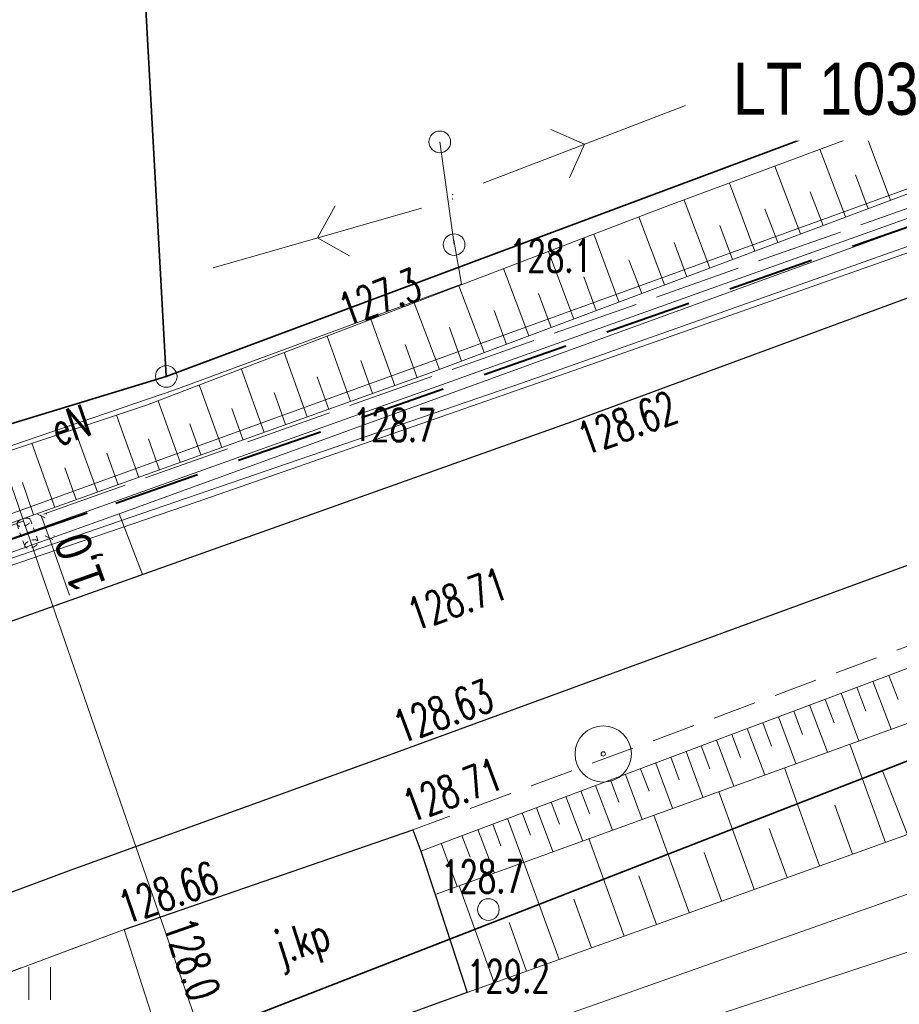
# Model space of a CAD drawing. Header units: metres. Extents: x 0 to 6497944, y 0 to 5963356.
# Tile 147 of 197: x 6497339 to 6497359, y 5963062 to 5963085. Entities that reach past the tile are written whole.
import ezdxf
from ezdxf import colors
from ezdxf.entities.mleader import LeaderData, LeaderLine
from ezdxf.math import Vec2, Vec3

# ---------------------------------------------------------------- set-up
doc = ezdxf.new("R2010")
doc.units = ezdxf.units.M
doc.header["$MEASUREMENT"] = 0
for name, pattern in [('DASHED', [19.05, 12.7, -6.35]), ('HIDDEN', [0.375, 0.25, -0.125]), ('L_0_04', [1.5, 1, -0.5]), ('mz2.0_0.5', [2.5, 2, -0.5])]:
    doc.linetypes.add(name, pattern=pattern)
doc.layers.get('0').update_dxf_attribs({"color": 8, "linetype": 'CONTINUOUS', "lineweight": 13})
doc.layers.get('DEFPOINTS').update_dxf_attribs({"linetype": 'CONTINUOUS', "lineweight": 0, "true_color": 0xffffff})
for name, color, linetype, lineweight in [('000_INNE__NIEZYDENTYFIKOWANE_', 8, 'CONTINUOUS', 13), ('217_GRANICA_KONTURU_KLASYFIKCYJNEGO', 8, 'CONTINUOUS', 13), ('218_GRANICA_UzYTKU', 8, 'CONTINUOUS', 13), ('219_LINIA_GRANICY', 3, 'CONTINUOUS', 35), ('CHODNIK__POWIERZCHNIA_', 8, 'L_0_04', 13), ('E_proj_opisy_ośw.', 7, 'CONTINUOUS', 13), ('E_proj_osłona r. dz._obw. 200', 204, 'L_0_04', 20), ('E_proj_ośw_linia_obw. 100', 1, 'L_0_04', 40), ('JEZDNIA__POWIERZCHNIA_', 8, 'CONTINUOUS', 25), ('JEZDNIA__POWIERZCHNIA__ATR17', 8, 'CONTINUOUS', 13), ('KIERUNEK_LINI_NAPOWIETRZNEJ', 1, 'CONTINUOUS', 13), ('OGRODZENIE_TRWAlE__LINIA_', 8, 'CONTINUOUS', 13), ('PRZEWoD_ELEKTROENERGETYCZNY__LINIA_', 1, 'CONTINUOUS', 13), ('PRZEWoD_ELEKTROENERGETYCZNY__LINIA__ATR1', 1, 'CONTINUOUS', 13), ('PRZEWoD_GAZOWY__LINIA_', 54, 'CONTINUOUS', 13), ('przewód telekomunikacyjny - projektowany lub w budowie (linia) - ob. projektowany', 30, 'mz2.0_0.5', 13), ('PUNKT_O_OKREsLONEJ_WYSOKOsCI__SIEc_ELEKTROENERGETYCZNA__ATR2', 1, 'CONTINUOUS', 13), ('PUNKT_WYSOKOsCIOWY_NATURALNY_ATR2', 8, 'CONTINUOUS', 13), ('PUNKT_WYSOKOsCIOWY_SZTUCZNY_ATR2', 8, 'CONTINUOUS', 13), ('RURA_OCHRONNA___PRZEWoD_ELEKTROENERGETYCZNY__LINIA_', 1, 'CONTINUOUS', 13), ('SKARPA_NIEUMOCNIONA__POWIERZCHNIA_', 8, 'CONTINUOUS', 13), ('slup__punkt_', 8, 'CONTINUOUS', 13), ('SlUP_laCZONY__LINIA_', 1, 'CONTINUOUS', 13), ('slup_laczony__linia____symbol', 1, 'CONTINUOUS', 13), ('TRAWNIK__POWIERZCHNIA_', 8, 'CONTINUOUS', 13), ('trawnik__powierzchnia____symbol', 8, 'CONTINUOUS', 13)]:
    doc.layers.add(name, color=color, linetype=linetype, lineweight=lineweight)
doc.layers.add('E_pomocnicza', color=3, linetype='CONTINUOUS', lineweight=13, plot=False)
doc.styles.add('Annotative', font='simplex.shx')
doc.styles.add('Narrow', font='ARIALN.TTF', dxfattribs={"height": 2})
doc.styles.get("Standard").update_dxf_attribs({"font": 'simplex.shx'})
doc.dimstyles.new('wymiary', dxfattribs={"dimtxt": 0.65, "dimasz": 0.25, "dimexe": 0.25, "dimexo": 1, "dimgap": 0.1, "dimtad": 1, "dimzin": 1, "dimtxsty": 'Annotative', "dimblk": 'OBLIQUE', "dimcen": 0.0025, "dimdle": 0.05, "dimadec": 0, "dimazin": 0, "dimtfac": 1, "dimtmove": 0, "dimatfit": 3, "dimldrblk": 'NONE', "dimfxl": 1, "dimarcsym": 0})

# ---------------------------------------------------------------- blocks, each defined once
blk = doc.blocks.new('PNN')
at = {"color": 0, "linetype": 'Continuous', "lineweight": 18, "flags": 128}
for points in [[(5.3, -1.2), (6.5, 0), (5.3, 1.2)], [(1.5, 0), (11.5, 0)]]:
    blk.add_lwpolyline(points, dxfattribs=at)
blk = doc.blocks.new('GRT')
at = {"color": 0, "linetype": 'Continuous', "lineweight": 18}
blk.add_circle((0, 0), 0.5, dxfattribs=at)
blk = doc.blocks.new('OSP')
at = {"color": 0, "linetype": 'Continuous', "lineweight": 18}
for radius in [1.3, 0.1]:
    blk.add_circle((0, 0), radius, dxfattribs=at)
blk = doc.blocks.new('_Oblique')
at = {"color": 0, "linetype": 'ByBlock', "lineweight": -2}
blk.add_line((-0.5, -0.5), (0.5, 0.5), dxfattribs=at)
blk = doc.blocks.new('*D73')
at = {"layer": 'DEFPOINTS', "color": 0, "transparency": 16777216}
for p in [(0, 0), (-0.929, -0.273), (-0.708, -1.024)]:
    blk.add_point(p, dxfattribs=at)
at = {"layer": 'E_pomocnicza', "color": 0, "lineweight": -2, "transparency": 16777216}
for p, q in [((0.269, -0.737), (-0.708, -1.024)), ((-0.708, -1.024), (-3.174, -1.749)), ((-0.647, -1.233), (-0.638, -1.264)), ((0.282, -0.959), (0.291, -0.991))]:
    blk.add_line(p, q, dxfattribs=at)
at = {"layer": 'E_pomocnicza', "color": 0, "lineweight": -2, "transparency": 16777216, "xscale": 0.25, "yscale": 0.25, "zscale": 0.25}
for p, rotation in [((0.221, -0.751), 16.38058006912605), ((-0.708, -1.024), 196.380580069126)]:
    blk.add_blockref('_Oblique', p, dxfattribs=dict(at, rotation=rotation))
at = {"layer": 'E_pomocnicza', "color": 0, "linetype": 'Continuous', "lineweight": 0, "transparency": 16777216, "insert": (-1.779, -2.383), "char_height": 2, "attachment_point": 5, "rotation": 16.3806, "style": 'Narrow'}
blk.add_mtext('{\\H0.75x;1,0}', dxfattribs=at)
blk = doc.blocks.new('_None')
blk = doc.blocks.new('*U72')
at = {"linetype": 'HIDDEN', "ltscale": 0.2}
for p, q in [((-0.085, 0.288), (-1.014, 0.015)), ((0.085, -0.288), (-0.845, -0.561))]:
    blk.add_line(p, q, dxfattribs=at)
at = {"linetype": 'DASHED', "ltscale": 0.02}
for centre in [(-0.929, -0.273), (0, 0)]:
    blk.add_ellipse(centre, major_axis=(-0.085, 0.288), ratio=0.5, dxfattribs=at)
at = {"layer": 'E_pomocnicza', "color": 4, "lineweight": 0}
dim = blk.add_aligned_dim(p1=(0, 0), p2=(-0.929, -0.273), distance=0.783, text='{\\H0.75x;<>}', dimstyle='wymiary', override={"dimtxt": 1.3, "dimtad": 2, "dimdec": 1, "dimlfac": 1, "dimrnd": 0, "dimtxsty": 'Narrow'}, dxfattribs=at)
dim.commit()
dim.dimension.update_dxf_attribs({"geometry": '*D73', "text_midpoint": (-1.779, -2.383)})

msp = doc.modelspace()

# ---------------------------------------------------------------- linework, layer by layer
at = {"layer": '000_INNE__NIEZYDENTYFIKOWANE_', "flags": 128}
for points in [[(6497359.1, 5963080.48), (6497358.51, 5963082.04)], [(6497358.06, 5963080.09), (6497357.47, 5963081.65)], [(6497357.02, 5963079.7), (6497356.43, 5963081.26)], [(6497358.58, 5963080.28), (6497358.29, 5963081.06)], [(6497355.97, 5963079.3), (6497355.38, 5963080.87)], [(6497357.54, 5963079.89), (6497357.24, 5963080.67)], [(6497354.93, 5963078.91), (6497354.34, 5963080.48)], [(6497356.5, 5963079.5), (6497356.2, 5963080.28)], [(6497353.88, 5963078.52), (6497353.29, 5963080.09)], [(6497355.45, 5963079.11), (6497355.16, 5963079.89)], [(6497352.83, 5963078.13), (6497352.25, 5963079.69)], [(6497354.4, 5963078.71), (6497354.11, 5963079.5)], [(6497351.79, 5963077.73), (6497351.21, 5963079.29)], [(6497353.36, 5963078.32), (6497353.06, 5963079.1)], [(6497350.75, 5963077.35), (6497350.17, 5963078.9)], [(6497352.31, 5963077.93), (6497352.02, 5963078.71)], [(6497349.72, 5963076.96), (6497349.14, 5963078.5)], [(6497351.27, 5963077.54), (6497350.98, 5963078.32)], [(6497348.69, 5963076.57), (6497348.11, 5963078.11)], [(6497347.66, 5963076.2), (6497347.11, 5963077.73)], [(6497350.24, 5963077.15), (6497349.95, 5963077.93)], [(6497349.2, 5963076.76), (6497348.92, 5963077.54)], [(6497346.64, 5963075.83), (6497346.1, 5963077.34)], [(6497348.18, 5963076.38), (6497347.9, 5963077.15)], [(6497345.64, 5963075.48), (6497345.11, 5963076.96)], [(6497344.65, 5963075.12), (6497344.12, 5963076.59)], [(6497347.15, 5963076.02), (6497346.88, 5963076.78)], [(6497346.14, 5963075.65), (6497345.87, 5963076.4)], [(6497343.67, 5963074.77), (6497343.15, 5963076.22)], [(6497345.14, 5963075.3), (6497344.88, 5963076.04)], [(6497342.71, 5963074.43), (6497342.2, 5963075.85)], [(6497344.16, 5963074.94), (6497343.9, 5963075.67)], [(6497341.76, 5963074.08), (6497341.24, 5963075.52)], [(6497343.19, 5963074.6), (6497342.93, 5963075.32)], [(6497340.8, 5963073.74), (6497340.27, 5963075.2)], [(6497339.82, 5963073.39), (6497339.29, 5963074.87)], [(6497342.23, 5963074.25), (6497341.98, 5963074.97)], [(6497341.28, 5963073.91), (6497341.02, 5963074.64)], [(6497340.31, 5963073.57), (6497340.05, 5963074.3)], [(6497339.33, 5963073.22), (6497339.07, 5963073.96)], [(6497358.69, 5963069.38), (6497359.11, 5963068.27)], [(6497359.06, 5963069.51), (6497359.27, 5963068.96)], [(6497357.96, 5963069.1), (6497358.37, 5963068)], [(6497358.32, 5963069.24), (6497358.53, 5963068.69)], [(6497357.59, 5963068.96), (6497357.8, 5963068.42)], [(6497356.87, 5963068.69), (6497357.07, 5963068.15)], [(6497357.23, 5963068.83), (6497357.64, 5963067.74)], [(6497356.15, 5963068.42), (6497356.35, 5963067.88)], [(6497356.51, 5963068.56), (6497356.91, 5963067.48)], [(6497355.79, 5963068.29), (6497356.2, 5963067.22)], [(6497355.08, 5963068.02), (6497355.48, 5963066.96)], [(6497355.44, 5963068.15), (6497355.64, 5963067.62)], [(6497354.38, 5963067.76), (6497354.77, 5963066.7)], [(6497354.73, 5963067.89), (6497354.93, 5963067.36)], [(6497358.98, 5963065.66), (6497358.16, 5963067.93)], [(6497353.68, 5963067.49), (6497354.07, 5963066.45)], [(6497354.03, 5963067.63), (6497354.22, 5963067.1)], [(6497353.33, 5963067.36), (6497353.53, 5963066.84)], [(6497357.46, 5963065.12), (6497356.65, 5963067.38)], [(6497352.64, 5963067.1), (6497352.83, 5963066.59)], [(6497352.98, 5963067.23), (6497353.37, 5963066.19)], [(6497351.95, 5963066.85), (6497352.15, 5963066.33)], [(6497352.29, 5963066.97), (6497352.68, 5963065.94)], [(6497355.95, 5963064.58), (6497355.14, 5963066.83)], [(6497351.27, 5963066.59), (6497351.46, 5963066.08)], [(6497351.61, 5963066.72), (6497352, 5963065.69)], [(6497350.93, 5963066.46), (6497351.31, 5963065.45)], [(6497358.22, 5963065.39), (6497357.81, 5963066.52)], [(6497350.26, 5963066.21), (6497350.64, 5963065.2)], [(6497350.6, 5963066.34), (6497350.79, 5963065.83)], [(6497354.45, 5963064.04), (6497353.64, 5963066.29)], [(6497349.58, 5963065.96), (6497349.96, 5963064.95)], [(6497349.92, 5963066.08), (6497350.11, 5963065.58)], [(6497356.71, 5963064.85), (6497356.3, 5963065.98)], [(6497349.21, 5963065.82), (6497349.4, 5963065.32)], [(6497352.95, 5963063.5), (6497352.14, 5963065.75)], [(6497348.73, 5963065.64), (6497349.1, 5963064.64)], [(6497355.2, 5963064.31), (6497354.8, 5963065.43)], [(6497351.45, 5963062.96), (6497350.64, 5963065.2)], [(6497353.7, 5963063.77), (6497353.29, 5963064.89)], [(6497349.95, 5963062.42), (6497349.15, 5963064.66)], [(6497352.2, 5963063.23), (6497351.79, 5963064.35)], [(6497350.7, 5963062.69), (6497350.3, 5963063.81)]]:
    msp.add_lwpolyline(points, dxfattribs=at)
at = {"layer": '217_GRANICA_KONTURU_KLASYFIKCYJNEGO', "flags": 128}
for points in [[(6497342.39, 5963076.41), (6497423.41, 5963106.67)], [(6497342.39, 5963076.41), (6497341.16, 5963098.65)], [(6497297.05, 5963062.59), (6497342.39, 5963076.41)], [(6497358.91, 5963067.31), (6497343.42, 5963061.28)], [(6497367.3, 5963045.89), (6497358.91, 5963067.31)]]:
    msp.add_lwpolyline(points, dxfattribs=at)
at = {"layer": '218_GRANICA_UzYTKU', "flags": 128}
for points in [[(6497342.39, 5963076.41), (6497423.41, 5963106.67)], [(6497342.39, 5963076.41), (6497341.16, 5963098.65)], [(6497297.05, 5963062.59), (6497342.39, 5963076.41)], [(6497358.91, 5963067.31), (6497372.92, 5963072.77)], [(6497343.42, 5963061.28), (6497358.91, 5963067.31)], [(6497367.3, 5963045.89), (6497358.91, 5963067.31)]]:
    msp.add_lwpolyline(points, dxfattribs=at)
at = {"layer": '219_LINIA_GRANICY', "flags": 128}
for points in [[(6497423.41, 5963106.67), (6497342.39, 5963076.41)], [(6497342.39, 5963076.41), (6497341.16, 5963098.65)], [(6497343.42, 5963061.28), (6497425.44, 5963093.23)], [(6497342.39, 5963076.41), (6497297.05, 5963062.59)]]:
    msp.add_lwpolyline(points, dxfattribs=at)
at = {"layer": 'CHODNIK__POWIERZCHNIA_', "flags": 128}
msp.add_lwpolyline([(6497416.61, 5963090.84), (6497406.21, 5963087.09), (6497383.87, 5963079.12), (6497365.67, 5963072.48), (6497348.08, 5963065.95), (6497341.42, 5963063.65), (6497336.72, 5963061.9), (6497328.2, 5963058.94), (6497320.42, 5963056.12), (6497307.78, 5963052.94), (6497288.44, 5963048.12), (6497270.47, 5963045.21), (6497267.4, 5963044.84), (6497259.42, 5963044.17), (6497252.1, 5963043.54), (6497245.72, 5963043.21), (6497232.8, 5963042.6), (6497224.86, 5963042.8), (6497211.02, 5963043.54), (6497201.74, 5963044.35), (6497197.15, 5963045.02), (6497193.3, 5963045.62), (6497193.66, 5963047.24), (6497198.88, 5963046.11), (6497200.71, 5963045.93), (6497215.35, 5963045.11), (6497237.57, 5963044.4), (6497245.86, 5963044.71), (6497250.99, 5963045.15), (6497270.38, 5963046.97), (6497289.33, 5963050.32), (6497307.6, 5963054.69), (6497322.17, 5963058.51), (6497327.62, 5963060.58), (6497335.93, 5963063.44), (6497340.19, 5963065.02), (6497347.45, 5963067.64), (6497364.96, 5963074.06), (6497383.23, 5963080.72), (6497420.8, 5963094.41)], dxfattribs=at)
at = {"layer": 'DEFPOINTS', "linetype": 'Continuous'}
for points in [[(6497643.11, 5963182.806), (6497596.147, 5963165.645), (6497596.241, 5963165.389), (6497596.147, 5963165.645), (6497549.184, 5963148.484), (6497549.082, 5963148.773), (6497549.158, 5963148.559), (6497502.108, 5963131.637), (6497502.226, 5963131.325), (6497502.108, 5963131.637), (6497455.059, 5963114.716), (6497455.213, 5963114.328), (6497455.059, 5963114.716), (6497408.055, 5963097.666), (6497408.251, 5963097.232), (6497408.055, 5963097.666), (6497361.052, 5963080.616), (6497361.06, 5963080.618), (6497361.058, 5963080.618), (6497313.974, 5963063.795), (6497313.777, 5963064.34), (6497313.974, 5963063.795), (6497264.99, 5963053.548)], [(6497566.135, 5963154.547), (6497553.426, 5963150.07), (6497543.642, 5963146.606), (6497529.484, 5963141.529), (6497512.629, 5963135.269), (6497489.259, 5963126.409), (6497478.599, 5963122.729), (6497468.009, 5963119.059), (6497449.519, 5963112.439), (6497435.699, 5963107.429), (6497426.829, 5963104.339), (6497411.039, 5963098.659), (6497391.115, 5963091.415), (6497364.649, 5963081.724), (6497341.305, 5963073.243), (6497324.879, 5963067.374), (6497317.094, 5963064.719), (6497303.054, 5963060.942), (6497292.628, 5963058.63), (6497281.118, 5963056.345)], [(6497341.845, 5963071.844), (6497341.305, 5963073.243)]]:
    msp.add_lwpolyline(points, dxfattribs=at)
at = {"layer": 'JEZDNIA__POWIERZCHNIA_', "flags": 128}
for points in [[(6497598.76, 5963158.58), (6497531.74, 5963134.36), (6497471, 5963112.52), (6497465.43, 5963110.5), (6497459.68, 5963108.41), (6497447.39, 5963104.14), (6497420.8, 5963094.41), (6497383.23, 5963080.72), (6497364.96, 5963074.06), (6497347.45, 5963067.64), (6497340.19, 5963065.02), (6497335.93, 5963063.44), (6497327.62, 5963060.58), (6497322.17, 5963058.51), (6497307.6, 5963054.69), (6497289.33, 5963050.32), (6497270.38, 5963046.97)], [(6497276.78, 5963054.1), (6497286, 5963055.64), (6497291.06, 5963056.7), (6497315.76, 5963062.79), (6497319.51, 5963063.85), (6497331.33, 5963068.1), (6497351.75, 5963075.37), (6497378.63, 5963085.28), (6497411.58, 5963097.26), (6497420.33, 5963100.32), (6497427.37, 5963102.94), (6497436.24, 5963106.03), (6497463.88, 5963116.05), (6497468.55, 5963117.66), (6497479.14, 5963121.33), (6497489.8, 5963125.01), (6497503.08, 5963129.84), (6497513.17, 5963133.87), (6497525.68, 5963138.53), (6497534.37, 5963141.73), (6497562, 5963151.52), (6497567.42, 5963153.38)], [(6497341.42, 5963063.65), (6497348.08, 5963065.95), (6497348.26, 5963065.46), (6497348.59, 5963064.46), (6497349.33, 5963062.2), (6497348.29, 5963061.82), (6497344.53, 5963060.45), (6497342.68, 5963059.73)]]:
    msp.add_lwpolyline(points, dxfattribs=at)
at = {"layer": 'KIERUNEK_LINI_NAPOWIETRZNEJ'}
for p in [(6497349, 5963080.6), (6497349, 5963080.5)]:
    msp.add_point(p, dxfattribs=at)
at = {"layer": 'OGRODZENIE_TRWAlE__LINIA_', "flags": 128}
msp.add_lwpolyline([(6497348.29, 5963061.82), (6497349.33, 5963062.2), (6497367.01, 5963068.54), (6497378.41, 5963072.58), (6497381.68, 5963062.48)], dxfattribs=at)
at = {"layer": 'PRZEWoD_ELEKTROENERGETYCZNY__LINIA_', "flags": 128}
for points in [[(6497487.45, 5963156.14), (6497489.85, 5963140.11), (6497477.09, 5963135.33), (6497465.18, 5963130.88), (6497457.06, 5963127.84), (6497447.51, 5963124.47), (6497428.41, 5963117.7), (6497428.38, 5963117.54), (6497426.62, 5963106.69), (6497425.35, 5963100.64), (6497423.43, 5963092.54), (6497423.39, 5963092.39), (6497419.09, 5963084.45), (6497394.13, 5963075.26), (6497377.5, 5963069.25), (6497359.4, 5963063.1), (6497344.68, 5963058.25), (6497337.97, 5963056.06), (6497319.61, 5963049.11), (6497313.85, 5963046.98), (6497305.53, 5963044.47), (6497298.28, 5963042.49), (6497271.23, 5963037.68)], [(6497567.54, 5963154.8), (6497546.81, 5963147.29), (6497514.51, 5963135.67), (6497478.38, 5963122.73), (6497451.64, 5963112.61), (6497422.76, 5963101.97), (6497404.73, 5963095.29), (6497390.36, 5963090.35), (6497350.61, 5963076.26), (6497322.24, 5963066.53), (6497305.6, 5963061.28), (6497303.77, 5963060.75), (6497301.79, 5963060.09), (6497289.9, 5963057.19), (6497278.11, 5963055.46)], [(6497486.85, 5963134.14), (6497489.83, 5963133.98), (6497489.84, 5963134.39), (6497491.12, 5963135.66), (6497490.96, 5963137.82), (6497477.64, 5963133.07), (6497444.82, 5963122.94), (6497428.73, 5963117.78), (6497411.52, 5963111.48), (6497410.88, 5963110.06), (6497419.17, 5963085.79), (6497418.43, 5963084.91), (6497368.11, 5963067.51), (6497326.52, 5963052.82), (6497303.09, 5963044.9), (6497255.44, 5963037.56), (6497250.69, 5963036.83), (6497248.79, 5963035.15), (6497247.28, 5963029.41), (6497246.67, 5963025.67), (6497246.14, 5963022.99)], [(6497349.02, 5963079.55), (6497349.2, 5963078.54), (6497342.59, 5963076.1), (6497338.53, 5963074.72), (6497339.45, 5963072.05), (6497342.75, 5963062.49), (6497343.07, 5963061.55), (6497342.88, 5963061.2)]]:
    msp.add_lwpolyline(points, dxfattribs=at)
at = {"layer": 'PRZEWoD_GAZOWY__LINIA_', "flags": 128}
msp.add_lwpolyline([(6497467.27, 5963118.39), (6497444.19, 5963109.69), (6497423.33, 5963101.92), (6497402.46, 5963094.37), (6497384.8, 5963088.22), (6497372.06, 5963083.69), (6497351.77, 5963076.54), (6497343.1, 5963073.52), (6497336.35, 5963071.21), (6497322.22, 5963066.33), (6497303.83, 5963060.49), (6497289.79, 5963057.02), (6497279.18, 5963055.46), (6497276.89, 5963055.16), (6497269.84, 5963054.34), (6497267.44, 5963054.07), (6497267.44, 5963053.9), (6497267.42, 5963053.17)], dxfattribs=at)
at = {"layer": 'RURA_OCHRONNA___PRZEWoD_ELEKTROENERGETYCZNY__LINIA_', "flags": 128}
msp.add_lwpolyline([(6497342.75, 5963062.49), (6497339.45, 5963072.05)], dxfattribs=at)
at = {"layer": 'SKARPA_NIEUMOCNIONA__POWIERZCHNIA_', "flags": 128}
for points in [[(6497416.26, 5963102.5), (6497416.53, 5963101.78), (6497411.82, 5963100.08), (6497391.18, 5963092.42), (6497372.17, 5963085.38), (6497348.5, 5963076.5), (6497326.11, 5963068.48), (6497318.16, 5963065.69), (6497307.39, 5963062.54), (6497298.8, 5963060.5), (6497287.81, 5963057.86), (6497272.88, 5963055.46)], [(6497285.95, 5963059.01), (6497295.78, 5963061.42), (6497302.65, 5963063.19), (6497306.21, 5963064.2), (6497332.01, 5963072.44), (6497341.93, 5963075.75), (6497353.9, 5963080.32), (6497370.62, 5963086.54), (6497376.33, 5963088.46), (6497381.25, 5963089.5), (6497398.85, 5963096.11), (6497408.01, 5963099.48)], [(6497348.26, 5963065.46), (6497365.89, 5963072.08), (6497384.07, 5963078.61), (6497416.61, 5963090.84), (6497416.9, 5963089.86), (6497400.68, 5963083.88), (6497384.54, 5963077.6), (6497366.23, 5963070.85), (6497348.59, 5963064.46)], [(6497416.9, 5963089.86), (6497419.39, 5963087.75), (6497399.79, 5963080.86), (6497385.62, 5963075.24), (6497378.36, 5963072.63), (6497367.01, 5963068.54), (6497349.33, 5963062.2), (6497348.59, 5963064.46), (6497366.23, 5963070.85), (6497384.54, 5963077.6), (6497400.68, 5963083.88)]]:
    msp.add_lwpolyline(points, dxfattribs=at)
at = {"layer": 'slup__punkt_'}
msp.add_circle((6497349.82, 5963064.11), 0.25, dxfattribs=at)
at = {"layer": 'SlUP_laCZONY__LINIA_', "flags": 128}
msp.add_lwpolyline([(6497348.7, 5963081.82), (6497349.03, 5963079.45)], dxfattribs=at)
msp.add_lwpolyline([(6497348.7, 5963081.82), (6497349.03, 5963079.45)], dxfattribs=at)
at = {"layer": 'slup_laczony__linia____symbol'}
for centre in [(6497348.7, 5963081.82), (6497349.03, 5963079.45)]:
    msp.add_circle(centre, 0.25, dxfattribs=at)
at = {"layer": 'TRAWNIK__POWIERZCHNIA_', "flags": 128}
msp.add_lwpolyline([(6497340.03, 5963059.53), (6497338.07, 5963060.35), (6497337.33, 5963061.17), (6497336.72, 5963061.9), (6497341.42, 5963063.65), (6497342.68, 5963059.73)], dxfattribs=at)
at = {"layer": 'trawnik__powierzchnia____symbol', "flags": 128}
for points in [[(6497339.22, 5963062.03), (6497339.22, 5963062.78)], [(6497339.72, 5963062.03), (6497339.72, 5963062.78)]]:
    msp.add_lwpolyline(points, dxfattribs=at)

# ---------------------------------------------------------------- block references
at = {"xscale": 0.5, "yscale": 0.5, "zscale": 0.5}
for name, p in [('GRT', (6497342.39, 5963076.41)), ('OSP', (6497352.47, 5963067.7))]:
    msp.add_blockref(name, p, dxfattribs=at)
at = {"layer": 'E_proj_osłona r. dz._obw. 200', "xscale": 0.54864, "yscale": 0.54864, "zscale": 0.54864, "rotation": 93.20070666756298}
msp.add_blockref('*U72', (6497339.103, 5963073.047), dxfattribs=at)
at = {"layer": 'KIERUNEK_LINI_NAPOWIETRZNEJ', "xscale": 0.5, "yscale": 0.5, "zscale": 0.5}
for p, rotation in [((6497349, 5963080.6), 21), ((6497349, 5963080.5), 196)]:
    msp.add_blockref('PNN', p, dxfattribs=dict(at, rotation=rotation))

# ---------------------------------------------------------------- texts
at = {"layer": 'JEZDNIA__POWIERZCHNIA__ATR17', "width": 0.7}
msp.add_text('j.kp', height=0.75, rotation=17.6, dxfattribs=at).set_placement((6497345.03, 5963062.85))
at = {"layer": 'PRZEWoD_ELEKTROENERGETYCZNY__LINIA__ATR1', "width": 0.66}
msp.add_text('eN', height=0.75, rotation=18.8, dxfattribs=at).set_placement((6497339.9, 5963074.8))
at = {"layer": 'PUNKT_O_OKREsLONEJ_WYSOKOsCI__SIEc_ELEKTROENERGETYCZNA__ATR2', "width": 0.66}
for s, rotation, p in [('127.3', 20.3, (6497346.55, 5963077.56)), ('128.0', 289, (6497342.32, 5963063.75))]:
    msp.add_text(s, height=0.75, rotation=rotation, dxfattribs=at).set_placement(p)
at = {"layer": 'PUNKT_WYSOKOsCIOWY_NATURALNY_ATR2', "width": 0.66}
for s, p in [('128.1', (6497350.3, 5963078.82)), ('128.7', (6497348.73, 5963064.5)), ('129.2', (6497349.33, 5963062.2))]:
    msp.add_text(s, height=0.75, dxfattribs=at).set_placement(p)
msp.add_text('128.7', height=0.75, rotation=359.2, dxfattribs=at).set_placement((6497346.69, 5963074.93))
at = {"layer": 'PUNKT_WYSOKOsCIOWY_SZTUCZNY_ATR2', "width": 0.66}
for s, rotation, p in [('128.62', 20.2, (6497352.06, 5963074.58)), ('128.71', 19.6, (6497348.13, 5963070.53)), ('128.63', 20.1, (6497347.81, 5963067.93)), ('128.71', 20.4, (6497348.03, 5963066.11)), ('128.66', 19.1, (6497341.46, 5963063.77))]:
    msp.add_text(s, height=0.75, rotation=rotation, dxfattribs=at).set_placement(p)

# ---------------------------------------------------------------- next in the draw order: leaders
at = {"layer": 'E_proj_opisy_ośw.', "color": 10}
ml = msp.add_multileader_mtext('Standard', dxfattribs=at)
ml.set_content('\\A1;LT 103', color=10, style='Narrow')
ml.set_leader_properties(color=256)
ml.set_arrow_properties(name='NONE')
ml.build(insert=Vec2(0, 0))
ml.multileader.update_dxf_attribs({"leader_type": 0, "has_dogleg": 0, "has_text_frame": 1, "text_left_attachment_type": 3, "dogleg_length": 0.36, "arrow_head_size": 0, "scale": 0.7})
ctx = ml.context
ctx.base_point, ctx.scale, ctx.char_height, ctx.arrow_head_size, ctx.landing_gap_size, ctx.plane_origin = Vec3(6497355.042, 5963083.031), 0.7, 1.2, 0, 0.42, Vec3(6498205.751, 5962979.538)
ctx.left_attachment = 3
notes = []
notes.append((ctx, [(0, (0, 0, 0), (0, 0), (1, 0), 1, [])]))
ctx.mtext.insert, ctx.mtext.line_spacing_factor, ctx.mtext.flow_direction = Vec3(6497355.462, 5963083.646), 0.266667, 5
ctx.mtext.has_bg_fill, ctx.mtext.bg_color, ctx.mtext.bg_scale_factor, ctx.mtext.bg_transparency, ctx.mtext.use_window_bg_color = 1, -1073741824, 1.5, 0, 1
for ctx, leaders in notes:
    for number, flags, end, landing, length, lines in leaders:
        leader = LeaderData()
        leader.index, (leader.has_last_leader_line, leader.has_dogleg_vector, leader.attachment_direction) = number, flags
        leader.last_leader_point, leader.dogleg_vector, leader.dogleg_length = Vec3(end), Vec3(landing), length
        for number, points, colour, breaks in lines:
            line = LeaderLine()
            line.index, line.vertices, line.color, line.breaks = number, Vec3.list(points), colors.encode_raw_color(colour), breaks
            leader.lines.append(line)
        ctx.leaders.append(leader)

# ---------------------------------------------------------------- next in the draw order: leaders
ml = msp.add_multileader_mtext('Standard', dxfattribs=at)
ml.set_content('\\A1;LT 104', color=10, style='Narrow')
ml.set_leader_properties(color=256)
ml.set_arrow_properties(name='NONE')
ml.build(insert=Vec2(0, 0))
ml.multileader.update_dxf_attribs({"leader_type": 0, "has_dogleg": 0, "has_text_frame": 1, "text_left_attachment_type": 3, "dogleg_length": 0.36, "arrow_head_size": 0, "scale": 0.7})
ctx = ml.context
ctx.base_point, ctx.scale, ctx.char_height, ctx.arrow_head_size, ctx.landing_gap_size, ctx.plane_origin = Vec3(6497402.169, 5963099.524), 0.7, 1.2, 0, 0.42, Vec3(6498252.368, 5962996.294)
ctx.left_attachment = 3
notes = []
notes.append((ctx, [(0, (0, 0, 0), (0, 0), (1, 0), 1, [])]))
ctx.mtext.insert, ctx.mtext.line_spacing_factor, ctx.mtext.flow_direction = Vec3(6497402.589, 5963100.139), 0.266667, 5
ctx.mtext.has_bg_fill, ctx.mtext.bg_color, ctx.mtext.bg_scale_factor, ctx.mtext.bg_transparency, ctx.mtext.use_window_bg_color = 1, -1073741824, 1.5, 0, 1
for ctx, leaders in notes:
    for number, flags, end, landing, length, lines in leaders:
        leader = LeaderData()
        leader.index, (leader.has_last_leader_line, leader.has_dogleg_vector, leader.attachment_direction) = number, flags
        leader.last_leader_point, leader.dogleg_vector, leader.dogleg_length = Vec3(end), Vec3(landing), length
        for number, points, colour, breaks in lines:
            line = LeaderLine()
            line.index, line.vertices, line.color, line.breaks = number, Vec3.list(points), colors.encode_raw_color(colour), breaks
            leader.lines.append(line)
        ctx.leaders.append(leader)

# ---------------------------------------------------------------- next in the draw order: leaders
ml = msp.add_multileader_mtext('Standard', dxfattribs=at)
ml.set_content('\\A1;LT 105', color=10, style='Narrow')
ml.set_leader_properties(color=256)
ml.set_arrow_properties(name='NONE')
ml.build(insert=Vec2(0, 0))
ml.multileader.update_dxf_attribs({"leader_type": 0, "has_dogleg": 0, "has_text_frame": 1, "text_left_attachment_type": 3, "dogleg_length": 0.36, "arrow_head_size": 0, "scale": 0.7})
ctx = ml.context
ctx.base_point, ctx.scale, ctx.char_height, ctx.arrow_head_size, ctx.landing_gap_size, ctx.plane_origin = Vec3(6497449.294, 5963117.11), 0.7, 1.2, 0, 0.42, Vec3(6498299.656, 5963013.346)
ctx.left_attachment = 3
notes = []
notes.append((ctx, [(0, (0, 0, 0), (0, 0), (1, 0), 1, [])]))
ctx.mtext.insert, ctx.mtext.line_spacing_factor, ctx.mtext.flow_direction = Vec3(6497449.714, 5963117.725), 0.266667, 5
ctx.mtext.has_bg_fill, ctx.mtext.bg_color, ctx.mtext.bg_scale_factor, ctx.mtext.bg_transparency, ctx.mtext.use_window_bg_color = 1, -1073741824, 1.5, 0, 1
for ctx, leaders in notes:
    for number, flags, end, landing, length, lines in leaders:
        leader = LeaderData()
        leader.index, (leader.has_last_leader_line, leader.has_dogleg_vector, leader.attachment_direction) = number, flags
        leader.last_leader_point, leader.dogleg_vector, leader.dogleg_length = Vec3(end), Vec3(landing), length
        for number, points, colour, breaks in lines:
            line = LeaderLine()
            line.index, line.vertices, line.color, line.breaks = number, Vec3.list(points), colors.encode_raw_color(colour), breaks
            leader.lines.append(line)
        ctx.leaders.append(leader)

# ---------------------------------------------------------------- next in the draw order: leaders
ml = msp.add_multileader_mtext('Standard', dxfattribs=at)
ml.set_content('\\A1;LT 106', color=10, style='Narrow')
ml.set_leader_properties(color=256)
ml.set_arrow_properties(name='NONE')
ml.build(insert=Vec2(0, 0))
ml.multileader.update_dxf_attribs({"leader_type": 0, "has_dogleg": 0, "has_text_frame": 1, "text_left_attachment_type": 3, "dogleg_length": 0.36, "arrow_head_size": 0, "scale": 0.7})
ctx = ml.context
ctx.base_point, ctx.scale, ctx.char_height, ctx.arrow_head_size, ctx.landing_gap_size, ctx.plane_origin = Vec3(6497496.217, 5963133.926), 0.7, 1.2, 0, 0.42, Vec3(6498346.9, 5963029.932)
ctx.left_attachment = 3
notes = []
notes.append((ctx, [(0, (0, 0, 0), (0, 0), (1, 0), 1, [])]))
ctx.mtext.insert, ctx.mtext.line_spacing_factor, ctx.mtext.flow_direction = Vec3(6497496.637, 5963134.541), 0.266667, 5
ctx.mtext.has_bg_fill, ctx.mtext.bg_color, ctx.mtext.bg_scale_factor, ctx.mtext.bg_transparency, ctx.mtext.use_window_bg_color = 1, -1073741824, 1.5, 0, 1
for ctx, leaders in notes:
    for number, flags, end, landing, length, lines in leaders:
        leader = LeaderData()
        leader.index, (leader.has_last_leader_line, leader.has_dogleg_vector, leader.attachment_direction) = number, flags
        leader.last_leader_point, leader.dogleg_vector, leader.dogleg_length = Vec3(end), Vec3(landing), length
        for number, points, colour, breaks in lines:
            line = LeaderLine()
            line.index, line.vertices, line.color, line.breaks = number, Vec3.list(points), colors.encode_raw_color(colour), breaks
            leader.lines.append(line)
        ctx.leaders.append(leader)

# ---------------------------------------------------------------- next in the draw order: leaders
ml = msp.add_multileader_mtext('Standard', dxfattribs=at)
ml.set_content('\\A1;LT 107', color=10, style='Narrow')
ml.set_leader_properties(color=256)
ml.set_arrow_properties(name='NONE')
ml.build(insert=Vec2(0, 0))
ml.multileader.update_dxf_attribs({"leader_type": 0, "has_dogleg": 0, "has_text_frame": 1, "text_left_attachment_type": 3, "dogleg_length": 0.36, "arrow_head_size": 0, "scale": 0.7})
ctx = ml.context
ctx.base_point, ctx.scale, ctx.char_height, ctx.arrow_head_size, ctx.landing_gap_size, ctx.plane_origin = Vec3(6497543.374, 5963150.847), 0.7, 1.2, 0, 0.42, Vec3(6498393.784, 5963047.096)
ctx.left_attachment = 3
notes = []
notes.append((ctx, [(0, (0, 0, 0), (0, 0), (1, 0), 1, [])]))
ctx.mtext.insert, ctx.mtext.line_spacing_factor, ctx.mtext.flow_direction = Vec3(6497543.794, 5963151.462), 0.266667, 5
ctx.mtext.has_bg_fill, ctx.mtext.bg_color, ctx.mtext.bg_scale_factor, ctx.mtext.bg_transparency, ctx.mtext.use_window_bg_color = 1, -1073741824, 1.5, 0, 1
for ctx, leaders in notes:
    for number, flags, end, landing, length, lines in leaders:
        leader = LeaderData()
        leader.index, (leader.has_last_leader_line, leader.has_dogleg_vector, leader.attachment_direction) = number, flags
        leader.last_leader_point, leader.dogleg_vector, leader.dogleg_length = Vec3(end), Vec3(landing), length
        for number, points, colour, breaks in lines:
            line = LeaderLine()
            line.index, line.vertices, line.color, line.breaks = number, Vec3.list(points), colors.encode_raw_color(colour), breaks
            leader.lines.append(line)
        ctx.leaders.append(leader)

# ---------------------------------------------------------------- next in the draw order: leaders
ml = msp.add_multileader_mtext('Standard', dxfattribs=at)
ml.set_content('\\A1;LT 108', color=10, style='Narrow')
ml.set_leader_properties(color=256)
ml.set_arrow_properties(name='NONE')
ml.build(insert=Vec2(0, 0))
ml.multileader.update_dxf_attribs({"leader_type": 0, "has_dogleg": 0, "has_text_frame": 1, "text_left_attachment_type": 3, "dogleg_length": 0.36, "arrow_head_size": 0, "scale": 0.7})
ctx = ml.context
ctx.base_point, ctx.scale, ctx.char_height, ctx.arrow_head_size, ctx.landing_gap_size, ctx.plane_origin = Vec3(6497590.207, 5963168.082), 0.7, 1.2, 0, 0.42, Vec3(6498440.769, 5963064.192)
ctx.left_attachment = 3
notes = []
notes.append((ctx, [(0, (0, 0, 0), (0, 0), (1, 0), 1, [])]))
ctx.mtext.insert, ctx.mtext.line_spacing_factor, ctx.mtext.flow_direction = Vec3(6497590.627, 5963168.697), 0.266667, 5
ctx.mtext.has_bg_fill, ctx.mtext.bg_color, ctx.mtext.bg_scale_factor, ctx.mtext.bg_transparency, ctx.mtext.use_window_bg_color = 1, -1073741824, 1.5, 0, 1
for ctx, leaders in notes:
    for number, flags, end, landing, length, lines in leaders:
        leader = LeaderData()
        leader.index, (leader.has_last_leader_line, leader.has_dogleg_vector, leader.attachment_direction) = number, flags
        leader.last_leader_point, leader.dogleg_vector, leader.dogleg_length = Vec3(end), Vec3(landing), length
        for number, points, colour, breaks in lines:
            line = LeaderLine()
            line.index, line.vertices, line.color, line.breaks = number, Vec3.list(points), colors.encode_raw_color(colour), breaks
            leader.lines.append(line)
        ctx.leaders.append(leader)

# ---------------------------------------------------------------- next in the draw order: leaders
ml = msp.add_multileader_mtext('Standard', dxfattribs=at)
ml.set_content('\\A1;LT 109', color=10, style='Narrow')
ml.set_leader_properties(color=256)
ml.set_arrow_properties(name='NONE')
ml.build(insert=Vec2(0, 0))
ml.multileader.update_dxf_attribs({"leader_type": 0, "has_dogleg": 0, "has_text_frame": 1, "text_left_attachment_type": 3, "dogleg_length": 0.36, "arrow_head_size": 0, "scale": 0.7})
ctx = ml.context
ctx.base_point, ctx.scale, ctx.char_height, ctx.arrow_head_size, ctx.landing_gap_size, ctx.plane_origin = Vec3(6497636.957, 5963185.464), 0.7, 1.2, 0, 0.42, Vec3(6498487.931, 5963080.837)
ctx.left_attachment = 3
notes = []
notes.append((ctx, [(0, (0, 0, 0), (0, 0), (1, 0), 1, [])]))
ctx.mtext.insert, ctx.mtext.line_spacing_factor, ctx.mtext.flow_direction = Vec3(6497637.377, 5963186.079), 0.266667, 5
ctx.mtext.has_bg_fill, ctx.mtext.bg_color, ctx.mtext.bg_scale_factor, ctx.mtext.bg_transparency, ctx.mtext.use_window_bg_color = 1, -1073741824, 1.5, 0, 1
for ctx, leaders in notes:
    for number, flags, end, landing, length, lines in leaders:
        leader = LeaderData()
        leader.index, (leader.has_last_leader_line, leader.has_dogleg_vector, leader.attachment_direction) = number, flags
        leader.last_leader_point, leader.dogleg_vector, leader.dogleg_length = Vec3(end), Vec3(landing), length
        for number, points, colour, breaks in lines:
            line = LeaderLine()
            line.index, line.vertices, line.color, line.breaks = number, Vec3.list(points), colors.encode_raw_color(colour), breaks
            leader.lines.append(line)
        ctx.leaders.append(leader)

# ---------------------------------------------------------------- next in the draw order: leaders
ml = msp.add_multileader_mtext('Standard', dxfattribs=at)
ml.set_content('\\A1;LT 110', color=10, style='Narrow')
ml.set_leader_properties(color=256)
ml.set_arrow_properties(name='NONE')
ml.build(insert=Vec2(0, 0))
ml.multileader.update_dxf_attribs({"leader_type": 0, "has_dogleg": 0, "has_text_frame": 1, "text_left_attachment_type": 3, "dogleg_length": 0.36, "arrow_head_size": 0, "scale": 0.7})
ctx = ml.context
ctx.base_point, ctx.scale, ctx.char_height, ctx.arrow_head_size, ctx.landing_gap_size, ctx.plane_origin = Vec3(6497684.163, 5963202.624), 0.7, 1.2, 0, 0.42, Vec3(6498534.844, 5963098.192)
ctx.left_attachment = 3
notes = []
notes.append((ctx, [(0, (0, 0, 0), (0, 0), (1, 0), 1, [])]))
ctx.mtext.insert, ctx.mtext.line_spacing_factor, ctx.mtext.flow_direction = Vec3(6497684.583, 5963203.239), 0.266667, 5
ctx.mtext.has_bg_fill, ctx.mtext.bg_color, ctx.mtext.bg_scale_factor, ctx.mtext.bg_transparency, ctx.mtext.use_window_bg_color = 1, -1073741824, 1.5, 0, 1
for ctx, leaders in notes:
    for number, flags, end, landing, length, lines in leaders:
        leader = LeaderData()
        leader.index, (leader.has_last_leader_line, leader.has_dogleg_vector, leader.attachment_direction) = number, flags
        leader.last_leader_point, leader.dogleg_vector, leader.dogleg_length = Vec3(end), Vec3(landing), length
        for number, points, colour, breaks in lines:
            line = LeaderLine()
            line.index, line.vertices, line.color, line.breaks = number, Vec3.list(points), colors.encode_raw_color(colour), breaks
            leader.lines.append(line)
        ctx.leaders.append(leader)

# ---------------------------------------------------------------- next in the draw order: linework, layer by layer
at = {"layer": 'DEFPOINTS', "linetype": 'Continuous'}
msp.add_lwpolyline([(6497595.872, 5963166.366), (6497548.909, 5963149.205), (6497549.003, 5963148.949), (6497548.909, 5963149.205), (6497501.946, 5963132.045), (6497501.844, 5963132.333), (6497501.92, 5963132.119), (6497454.87, 5963115.198), (6497454.989, 5963114.886), (6497454.87, 5963115.198), (6497407.821, 5963098.276), (6497407.976, 5963097.888), (6497407.821, 5963098.276), (6497360.818, 5963081.226), (6497361.013, 5963080.792), (6497360.818, 5963081.226), (6497313.814, 5963064.176), (6497313.822, 5963064.179), (6497313.82, 5963064.178), (6497266.736, 5963047.355)], dxfattribs=at)
at = {"layer": 'E_proj_ośw_linia_obw. 100', "ltscale": 2, "transparency": 33554687}
msp.add_lwpolyline([(6497281.118, 5963056.345), (6497289.796, 5963057.618), (6497303.054, 5963060.942), (6497313.158, 5963063.92, 0.39299), (6497313.512, 5963065.168, 0.349813), (6497314.592, 5963064.325), (6497321.673, 5963066.583), (6497325.655, 5963067.968), (6497335.838, 5963071.628), (6497341.225, 5963073.488), (6497360.264, 5963080.132, 0.359761), (6497360.7, 5963081.578, 0.445448), (6497362.199, 5963080.834), (6497391.241, 5963091.087), (6497406.799, 5963096.533, 0.416906), (6497407.677, 5963098.708, 0.3807), (6497409.633, 5963097.607), (6497427.289, 5963104.048), (6497427.789, 5963104.236), (6497449.519, 5963112.439), (6497454.323, 5963114.159, 0.357937), (6497454.734, 5963115.575, 0.472257), (6497456.139, 5963114.809), (6497467.945, 5963119.223)], format="xyb", dxfattribs=at)
at = {"layer": 'przewód telekomunikacyjny - projektowany lub w budowie (linia) - ob. projektowany', "color": 30, "linetype": 'mz2.0_0.5', "lineweight": 18, "flags": 128}
msp.add_lwpolyline([(6497167.99, 5963058.98), (6497178.2, 5963056.61), (6497187.93, 5963055.11), (6497198.93, 5963053.47), (6497230.03, 5963051.23), (6497232.91, 5963051.95), (6497248.29, 5963052.53), (6497263.32, 5963053.91), (6497264.01, 5963054.29), (6497275.34, 5963055.77), (6497289.6, 5963058), (6497303.56, 5963061.45), (6497318.03, 5963065.66), (6497330.95, 5963070.19), (6497392.05, 5963091.81), (6497414.4, 5963099.75), (6497416.96, 5963100.69), (6497426.76, 5963104.26), (6497454.7, 5963114.74), (6497466.93, 5963119.33), (6497478.38, 5963123.5), (6497501.7, 5963131.89), (6497518.41, 5963137.92), (6497538.27, 5963145.28), (6497541.42, 5963137.26), (6497542.42, 5963137.26), (6497541.91, 5963136.41), (6497522.66, 5963128.8), (6497523.4, 5963126.61)], dxfattribs=at)

doc.saveas('drawing.dxf')
